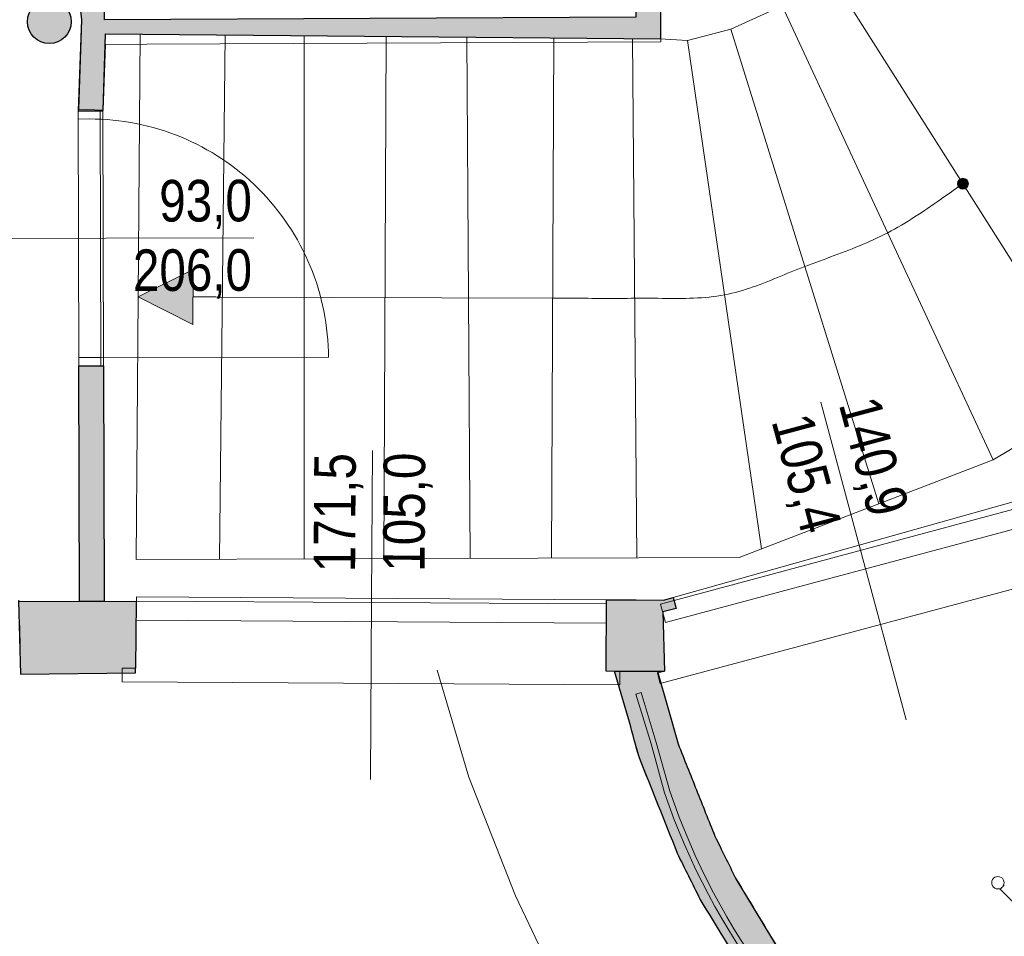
# Model space of a CAD drawing. Extents: x -6068 to 35118, y -17738 to 67348.
# Tile 122 of 243: x 2325 to 2685, y -1766 to -1432. Entities that reach past the tile are written whole.
import ezdxf

# ---------------------------------------------------------------- set-up
doc = ezdxf.new("R2010")
doc.units = 0
doc.header["$LTSCALE"] = 15
doc.linetypes.add('Continua', pattern=[0])
doc.linetypes.add('Cui_CONTINU', pattern=[0])
doc.layers.get('0').update_dxf_attribs({"linetype": 'CONTINUOUS'})
for name, color, linetype, lineweight, true_color in [('Bloc 3D - Dessin - NIVEAUX - Style par défaut', 7, 'Continua', 0, 0x000000), ('Enveloppe (vert.) Courbe - NIVEAUX - Style par défaut', 7, 'Continua', 0, 0x000000), ('Enveloppe - NIVEAUX - Style par défaut', 7, 'Continua', 0, 0x000000), ('Fenêtre - Cadre - NIVEAUX - Style par défaut', 7, 'Continua', 0, 0x000000), ('Fenêtre - Mesures - NIVEAUX - Style par défaut', 7, 'Continua', 0, 0x000000), ('Garde-corps - Traverse - NIVEAUX - Style par défaut', 7, 'Continua', 0, 0x000000), ('Porte - Cadre - NIVEAUX - Style par défaut', 7, 'Continua', 0, 0x000000), ('Porte - Mesures - NIVEAUX - Style par défaut', 7, 'Continua', 0, 0x000000), ('Porte - Ouvertures - NIVEAUX - Style par défaut', 7, 'Continua', 0, 0x000000), ('Porte - Seuil - NIVEAUX - Style par défaut', 7, 'Continua', 0, 0x000000), ('Poteau Acier - NIVEAUX - Style par défaut', 7, 'Continua', 0, 0x000000), ('Échelle - NIVEAUX - Style par défaut', 7, 'Continua', 0, 0x000000)]:
    doc.layers.add(name, color=color, linetype=linetype, lineweight=lineweight, true_color=true_color)
doc.layers.add('EDL_RDJ murs & cloisons', color=5, linetype='CONTINUOUS')
doc.layers.add('PIS-fond de plan', color=7, linetype='Cui_CONTINU')
doc.styles.add('MtXpl_Arial_Narrow', font='ARIALN.TTF')

# ---------------------------------------------------------------- blocks, each defined once
blk = doc.blocks.new('EDL_RDJ plan_2025 10 17')
at = {"layer": 'EDL_RDJ murs & cloisons', "linetype": 'Continuous', "ltscale": 0.08}
h = blk.add_hatch(color=9, dxfattribs=at)
h.dxf.hatch_style = 1
h.paths.add_polyline_path([(2573.490238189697, -1376.052951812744), (2564.490222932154, -1376.067829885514), (2564.580535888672, -1430.722618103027), (2370.773696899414, -1431.678613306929), (2370.7922458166, -1417.840681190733), (2361.785014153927, -1417.840681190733), (2361.773681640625, -1426.280879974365), (2362.380218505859, -1431.720018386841), (2361.208422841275, -1464.327719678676), (2361.193084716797, -1464.872217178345), (2370.193007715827, -1464.850624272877), (2370.202541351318, -1464.650964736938), (2371.064186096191, -1436.825041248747), (2573.590460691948, -1438.671172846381)])
h = blk.add_hatch(color=9, dxfattribs=at)
h.dxf.hatch_style = 1
edge = h.paths.add_edge_path()
edge.add_line((2556.739153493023, -1669.143676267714), (2572.3876953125, -1669.235563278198))
edge.add_line((2572.3876953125, -1669.235563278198), (2576.164579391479, -1682.447052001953))
edge.add_line((2576.164579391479, -1682.447052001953), (2579.941463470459, -1695.658540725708))
edge.add_arc((42696.66844574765, 14278.54642198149), 43180.16915160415, 201.7121071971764, 201.7361180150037)
edge.add_arc((-127963.8693482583, -53738.21817203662), 140535.0984606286, 21.720423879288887, 21.727801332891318, ccw=False)
edge.add_arc((12035.47356864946, 2925.562201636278), 10527.17855930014, 206.2426523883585, 206.335552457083)
edge.add_arc((15378.11186413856, 5950.750854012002), 14915.60852004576, 211.0592943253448, 211.1858737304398)
edge.add_arc((360324.5307223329, 278451.7867171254), 454400.5141555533, 218.074873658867, 218.0789918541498)
edge.add_arc((217010.4226649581, 212550.755888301), 303151.9571580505, 224.9969135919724, 225.0030864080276)
edge.add_arc((-660696.6426187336, -848561.463687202), 1075644.916222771, 51.922197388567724, 51.92393709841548, ccw=False)
edge.add_arc((-405330.7572170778, -676816.2502256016), 788713.4971926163, 58.844942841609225, 58.847315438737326, ccw=False)
edge.add_arc((-81401.57870900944, -184168.3901461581), 200779.5220590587, 65.22387725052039, 65.23174117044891, ccw=False)
edge.add_arc((288.0447430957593, -7080.214755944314), 5758.105867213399, 64.43689718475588, 64.79868125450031, ccw=False)
edge.add_arc((-28066.75788130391, -50769.71316564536), 57798.89392504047, 57.71825138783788, 57.75337011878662, ccw=False)
edge.add_arc((7185.293450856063, 3468.404093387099), 6933.798007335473, 230.7970432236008, 231.0897856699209)
edge.add_arc((-5911.781560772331, -10438.30069509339), 12200.97616844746, 44.067741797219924, 44.2341076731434, ccw=False)
edge.add_arc((43474.51515905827, 29034.81722963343), 51089.79264119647, 217.3386602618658, 217.3783907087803)
edge.add_arc((-4344.068507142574, -6265.492528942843), 8396.11413516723, 30.445045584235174, 30.686802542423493, ccw=False)
edge.add_arc((43438.97684459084, 15829.52779176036), 44296.20741385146, 203.7506501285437, 203.7964739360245)
edge.add_arc((17279.22127645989, 2326.370990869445), 15020.30619005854, 196.9137113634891, 197.0488497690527)
edge.add_arc((1336973.997731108, 237663.1508141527), 1355425.510490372, 190.1877749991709, 190.1892725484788)
edge.add_arc((2947.889480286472, -2113.143113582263), 22.65989489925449, 177.7534609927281, 192.0490270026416)
edge.add_line((2925.728797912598, -2117.873334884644), (3034.942824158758, -2120.356799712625))
edge.add_line((3034.942824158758, -2120.356799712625), (3034.606324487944, -2135.153245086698))
edge.add_line((3034.606324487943, -2135.153245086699), (2926.926612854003, -2132.704401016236))
edge.add_line((2926.926612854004, -2132.704401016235), (2821.937847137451, -2130.116701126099))
edge.add_line((2821.937847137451, -2130.116701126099), (2822.269811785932, -2115.520429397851))
edge.add_line((2822.269811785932, -2115.520429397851), (2910.652542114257, -2117.53048896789))
edge.add_arc((1871.077786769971, -2276.179365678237), 1051.610735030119, 8.676926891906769, 10.70114129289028)
edge.add_arc((509871.0467935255, 152748.8463404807), 530082.4787492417, 196.9792556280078, 196.9828927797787, ccw=False)
edge.add_arc((1079395.701304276, 472171.0322056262), 1176324.385757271, 203.7727889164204, 203.7744279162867, ccw=False)
edge.add_arc((280490.3533130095, 161958.0999810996), 322420.6696130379, 210.5631721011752, 210.5691518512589, ccw=False)
edge.add_arc((404168.5650389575, 304391.9129271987), 504890.7568707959, 217.3565403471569, 217.3603589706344, ccw=False)
edge.add_arc((-1332563.55953749, -1298338.910213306), 1861156.762927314, 44.15034442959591, 44.15138034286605)
edge.add_arc((372418.0818038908, 453585.1993835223), 586603.9218294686, 230.9418649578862, 230.945151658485, ccw=False)
edge.add_arc((-675372.2428355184, -1076120.3763308), 1270363.141206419, 57.7349632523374, 57.73648092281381)
edge.add_arc((373656.9793732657, 776720.1014550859), 862443.0862349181, 244.527187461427, 244.52942296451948, ccw=False)
edge.add_arc((4847.994970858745, 2747.185708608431), 5090.805776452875, 245.1405833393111, 245.47776697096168, ccw=False)
edge.add_arc((7846.721273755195, 6662.138406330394), 9961.829097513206, 238.7470641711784, 238.9453296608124, ccw=False)
edge.add_arc((7635.05427522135, 4500.633192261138), 8059.236222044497, 231.8005768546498, 232.0456486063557, ccw=False)
edge.add_arc((154.8607676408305, -4304.806009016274), 3513.189622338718, 44.71890260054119, 45.28109739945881)
edge.add_arc((23423.17403304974, 14506.31113354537), 26432.15340623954, 218.0395257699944, 218.1142487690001, ccw=False)
edge.add_arc((-61137.6034036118, -40295.5733263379), 74475.11154717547, 31.14078445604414, 31.16686884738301)
edge.add_arc((3834.887671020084, -1121.40342133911), 1397.371397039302, 206.0733161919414, 206.839052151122, ccw=False)
edge.add_arc((177757.0357817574, 68081.68146794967), 188577.6773180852, 201.7183608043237, 201.7298502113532, ccw=False)
edge.add_arc((2876.420688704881, -1608.21358814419), 324.0956078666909, 194.2173903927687, 196.5343482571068, ccw=False)
edge.add_line((2562.251853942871, -1687.811994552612), (2556.739153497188, -1669.143676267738))
h = blk.add_hatch(color=9, dxfattribs=at)
h.dxf.hatch_style = 1
h.paths.add_polyline_path([(2361.429786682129, -1557.871913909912), (2370.429764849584, -1557.871913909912), (2370.53689956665, -1599.949526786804), (2370.644092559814, -1642.05002784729), (2370.649021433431, -1643.738847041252), (2361.64845226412, -1643.761761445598)])
h = blk.add_hatch(color=9, dxfattribs=at)
h.dxf.hatch_style = 1
h.paths.add_polyline_path([(2382.372783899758, -1643.706517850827), (2339.616203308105, -1643.829488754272), (2339.610534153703, -1643.574665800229), (2339.410592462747, -1643.579113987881), (2340.062046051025, -1670.293951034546), (2382.015228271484, -1669.713354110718), (2381.993103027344, -1668.117189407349), (2382.229423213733, -1668.118577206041)])
h = blk.add_hatch(color=9, dxfattribs=at)
h.dxf.hatch_style = 1
h.paths.add_polyline_path([(2553.879165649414, -1643.126344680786), (2574.626081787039, -1643.247978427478), (2578.164099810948, -1642.254873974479), (2579.238525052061, -1646.262010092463), (2574.409770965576, -1647.556734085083), (2575.018787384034, -1669.13514137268), (2574.6994972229, -1669.249105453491), (2572.3876953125, -1669.235563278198), (2553.726482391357, -1669.125986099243), (2553.878911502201, -1643.126343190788)])
at = {"layer": 'Poteau Acier - NIVEAUX - Style par défaut', "true_color": 0xd0d0e3}
blk.add_hatch(color=254, dxfattribs=at).paths.add_polyline_path([(2342.628860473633, -1432.391834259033), (2342.750358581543, -1433.781003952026), (2343.111324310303, -1435.127973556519), (2343.70059967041, -1436.391830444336), (2344.50044631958, -1437.534141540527), (2345.486545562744, -1438.520193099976), (2346.628856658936, -1439.320039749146), (2347.892665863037, -1439.909362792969), (2349.239635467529, -1440.270280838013), (2350.628852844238, -1440.391826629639), (2352.018070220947, -1440.270280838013), (2353.365039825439, -1439.909362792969), (2354.628849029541, -1439.320039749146), (2355.771160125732, -1438.520193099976), (2356.757164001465, -1437.534141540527), (2357.557010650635, -1436.391830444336), (2358.146381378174, -1435.127973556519), (2358.507347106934, -1433.781003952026), (2358.628845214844, -1432.391834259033), (2358.507347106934, -1431.002616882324), (2358.146381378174, -1429.655647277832), (2357.557010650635, -1428.39183807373), (2356.757164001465, -1427.249526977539), (2355.771160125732, -1426.263475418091), (2354.628849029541, -1425.463628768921), (2353.365039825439, -1424.874258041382), (2352.018070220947, -1424.513339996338), (2350.628852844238, -1424.391794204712), (2349.239635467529, -1424.513339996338), (2347.892665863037, -1424.874258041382), (2346.628856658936, -1425.463628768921), (2345.486545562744, -1426.263475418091), (2344.50044631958, -1427.249526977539), (2343.70059967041, -1428.39183807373), (2343.111324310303, -1429.655647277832), (2342.750358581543, -1431.002616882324)])
at = {"layer": 'Échelle - NIVEAUX - Style par défaut', "ltscale": 0.1, "true_color": 0xbc8f8f}
h = blk.add_hatch(color=253, dxfattribs=at)
edge = h.paths.add_edge_path()
edge.add_arc((2683.804607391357, -1491.474294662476), 2, 0, 360)
at = {"layer": 'Échelle - NIVEAUX - Style par défaut', "ltscale": 0.1, "true_color": 0x000000}
blk.add_hatch(color=18, dxfattribs=at).paths.add_polyline_path([(2383.045959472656, -1532.664442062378), (2403.014087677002, -1542.727899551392), (2403.077602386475, -1522.72801399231)])
at = {"color": 161, "linetype": 'Continua', "lineweight": 13, "ltscale": 0.1, "true_color": 0x7599ff}
for p, q in [((2578.164100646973, -1642.254877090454), (2713.834381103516, -1604.171419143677)), ((2731.46915435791, -1631.328916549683), (2573.441600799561, -1673.699331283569)), ((2382.229423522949, -1668.118524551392), (2382.382106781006, -1642.118978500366)), ((2382.382106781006, -1642.118978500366), (2553.879165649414, -1643.126344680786)), ((2553.879165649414, -1643.126344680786), (2553.726482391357, -1669.125986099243)), ((2579.239177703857, -1646.261835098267), (2578.164100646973, -1642.254877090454)), ((2574.409770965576, -1647.556734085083), (2579.239177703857, -1646.261835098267)), ((2575.018787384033, -1669.135141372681), (2574.409770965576, -1647.556734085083)), ((2377.200126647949, -1673.089075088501), (2377.229499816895, -1668.089151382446)), ((2377.229499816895, -1668.089151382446), (2382.229423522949, -1668.118524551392)), ((2553.726482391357, -1669.125986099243), (2558.726406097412, -1669.155263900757)), ((2558.726406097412, -1669.155263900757), (2558.697032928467, -1674.155187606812)), ((2572.405624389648, -1669.835805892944), (2575.018787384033, -1669.135141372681)), ((2558.697032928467, -1674.155187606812), (2377.200126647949, -1673.089075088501)), ((2573.441600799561, -1673.699331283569), (2572.405624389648, -1669.835805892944))]:
    blk.add_line(p, q, dxfattribs=at)
at = {"layer": 'Bloc 3D - Dessin - NIVEAUX - Style par défaut', "color": 32, "linetype": 'Continua', "lineweight": 0, "ltscale": 0.1, "true_color": 0xd1591a}
for p, q in [((2694.414520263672, -1745.690011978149), (2694.641971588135, -1745.14536857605)), ((2694.641971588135, -1745.14536857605), (2695.0026512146, -1744.678163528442)), ((2695.0026512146, -1744.678163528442), (2695.471954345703, -1744.320154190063)), ((2695.471954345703, -1744.320154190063), (2696.017932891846, -1744.095945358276)), ((2696.017932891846, -1744.095945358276), (2696.603298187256, -1744.02060508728)), ((2696.603298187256, -1744.02060508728), (2697.188282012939, -1744.099283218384)), ((2697.188282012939, -1744.099283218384), (2697.732925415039, -1744.326734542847)), ((2697.732925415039, -1744.326734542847), (2698.200130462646, -1744.687414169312)), ((2698.200130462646, -1744.687414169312), (2698.558044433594, -1745.156717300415)), ((2698.558044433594, -1745.156717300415), (2698.782348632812, -1745.702695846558)), ((2694.335746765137, -1746.274900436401), (2694.414520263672, -1745.690011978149)), ((2694.411087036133, -1746.860361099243), (2694.335746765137, -1746.274900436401)), ((2694.635391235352, -1747.406244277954), (2694.411087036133, -1746.860361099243)), ((2694.993305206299, -1747.875642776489), (2694.635391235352, -1747.406244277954)), ((2695.460510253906, -1748.236322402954), (2694.993305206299, -1747.875642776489)), ((2696.005153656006, -1748.463773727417), (2695.460510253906, -1748.236322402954)), ((2696.590137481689, -1748.542451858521), (2696.005153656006, -1748.463773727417)), ((2696.590137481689, -1748.542451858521), (2697.175598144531, -1748.467111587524)), ((2697.175598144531, -1748.467111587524), (2697.721481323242, -1748.242902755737)), ((2697.381114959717, -1748.686647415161), (2707.487773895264, -1758.852434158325)), ((2697.46036529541, -1748.563432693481), (2697.408294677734, -1748.615121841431)), ((2697.984504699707, -1748.042345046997), (2697.521686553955, -1748.502397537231)), ((2697.721481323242, -1748.242902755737), (2697.984504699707, -1748.042345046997)), ((2697.984504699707, -1748.042345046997), (2698.176860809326, -1747.895574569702)), ((2698.201560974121, -1747.871065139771), (2698.349380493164, -1747.679471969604)), ((2698.803043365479, -1747.228479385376), (2698.349380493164, -1747.679471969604)), ((2698.349380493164, -1747.679471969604), (2698.551464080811, -1747.417688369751)), ((2698.551464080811, -1747.417688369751), (2698.778915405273, -1746.873044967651)), ((2698.857688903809, -1746.288156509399), (2698.778915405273, -1746.873044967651)), ((2698.782348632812, -1745.702695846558), (2698.857688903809, -1746.288156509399)), ((2698.864364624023, -1747.167539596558), (2698.803043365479, -1747.228479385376))]:
    blk.add_line(p, q, dxfattribs=at)
at = {"layer": 'EDL_RDJ murs & cloisons', "linetype": 'Continuous', "ltscale": 0.08}
for points in [[(2573.490238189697, -1376.052951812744), (2564.490222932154, -1376.067829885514), (2564.580535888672, -1430.722618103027), (2370.773696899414, -1431.678613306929), (2370.7922458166, -1417.840681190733), (2361.785014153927, -1417.840681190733), (2361.773681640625, -1426.280879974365), (2362.380218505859, -1431.720018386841), (2361.208422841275, -1464.327719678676), (2361.193084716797, -1464.872217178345), (2370.193007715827, -1464.850624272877), (2370.202541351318, -1464.650964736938), (2371.064186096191, -1436.825041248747), (2573.590460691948, -1438.671172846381), (2573.490238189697, -1376.052951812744)], [(2361.429786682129, -1557.871913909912), (2370.429764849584, -1557.871913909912), (2370.53689956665, -1599.949526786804), (2370.644092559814, -1642.05002784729), (2370.649021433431, -1643.738847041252), (2361.64845226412, -1643.761761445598), (2361.429786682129, -1557.871913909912)], [(2382.372783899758, -1643.706517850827), (2339.616203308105, -1643.829488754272), (2339.610534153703, -1643.574665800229), (2339.410592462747, -1643.579113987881), (2340.062046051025, -1670.293951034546), (2382.015228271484, -1669.713354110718), (2381.993103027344, -1668.117189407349), (2382.229423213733, -1668.118577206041), (2382.372783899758, -1643.706517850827)]]:
    blk.add_lwpolyline(points, dxfattribs=at)
blk.add_lwpolyline([(2553.879165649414, -1643.126344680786), (2574.626081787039, -1643.247978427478), (2578.164099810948, -1642.254873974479), (2579.238525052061, -1646.262010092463), (2574.409770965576, -1647.556734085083), (2575.018787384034, -1669.13514137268), (2574.6994972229, -1669.249105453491), (2572.3876953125, -1669.235563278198), (2553.726482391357, -1669.125986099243), (2553.878911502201, -1643.126343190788)], close=True, dxfattribs=at)
for points in [[(2556.739153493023, -1669.143676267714), (2572.3876953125, -1669.235563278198), (2576.164579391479, -1682.447052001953), (2579.941463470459, -1695.658540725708, 0.0001047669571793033), (2586.639261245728, -1712.468767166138, -3.21902139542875e-05), (2593.337059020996, -1729.278993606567, 0.0004053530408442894), (2600.896883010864, -1744.582462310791, 0.0005523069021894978), (2617.928791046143, -1772.791433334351, 1.796901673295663e-05), (2638.071155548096, -1798.501253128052, 2.693399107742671e-05), (2661.165523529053, -1821.595621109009, -7.590916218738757e-06), (2686.875343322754, -1841.737985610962, -1.035240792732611e-05), (2714.825439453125, -1858.634424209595, -3.431282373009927e-05), (2739.846897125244, -1870.181226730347, -0.001578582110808), (2772.695636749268, -1885.766458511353, -0.0001532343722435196), (2802.652645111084, -1904.678297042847, 0.001277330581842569), (2830.162525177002, -1927.000379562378, -0.0007259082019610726), (2854.839324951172, -1952.41961479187, 0.0001733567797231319), (2876.336479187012, -1980.578947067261, -0.0010548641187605), (2894.352149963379, -2011.083173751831, 0.0001999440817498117), (2908.633613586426, -2043.504095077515, 0.0005896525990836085), (2918.980407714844, -2077.386522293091, 6.534291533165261e-06), (2925.247001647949, -2112.254858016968, 0.06245719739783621)], [(2910.652542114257, -2117.53048896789, 0.008832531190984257), (2904.400062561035, -2080.909776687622, -1.587006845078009e-05), (2894.572448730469, -2048.727083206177, -7.151486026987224e-06), (2881.007385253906, -2017.932558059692, -2.609158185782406e-05), (2863.895320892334, -1988.958597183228, -1.666188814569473e-05), (2843.476676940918, -1962.211942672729, 4.520024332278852e-06), (2820.037841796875, -1938.067865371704, -1.434093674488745e-05), (2793.907928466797, -1916.865587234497, 6.622086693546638e-06), (2765.453815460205, -1898.902463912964, -9.754222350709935e-06), (2735.074806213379, -1884.430837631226, -0.001471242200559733), (2707.854652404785, -1871.916246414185, -0.0008650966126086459), (2678.354358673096, -1854.082727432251, -0.00106932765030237), (2651.218700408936, -1832.823324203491, 0.002453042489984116), (2626.843452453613, -1808.448076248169, -0.0003260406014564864), (2605.584049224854, -1781.312417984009, 0.0001138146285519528), (2588.04349899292, -1752.296781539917, -0.003341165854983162), (2579.723453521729, -1735.577344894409, -5.01319954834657e-05), (2565.726661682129, -1700.447988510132, -0.01010998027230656), (2562.251853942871, -1687.811994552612), (2556.739153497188, -1669.143676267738)]]:
    blk.add_lwpolyline(points, format="xyb", dxfattribs=at)
at = {"layer": 'Enveloppe (vert.) Courbe - NIVEAUX - Style par défaut', "color": 18, "linetype": 'Continua', "lineweight": 20, "ltscale": 0.1, "true_color": 0x000000}
for p, q in [((2492.034721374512, -1668.763589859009), (2503.561687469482, -1707.798624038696)), ((2562.251853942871, -1687.811994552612), (2556.739139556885, -1669.143629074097)), ((2556.780910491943, -1669.143915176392), (2565.726661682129, -1700.447988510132)), ((2579.941463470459, -1695.658540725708), (2572.3876953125, -1669.235563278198)), ((2593.337059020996, -1729.278993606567), (2579.941463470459, -1695.658540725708)), ((2565.726661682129, -1700.447988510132), (2579.723453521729, -1735.577344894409)), ((2503.561687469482, -1707.798624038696), (2520.600128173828, -1751.069593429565)), ((2600.761413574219, -1744.323682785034), (2593.337059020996, -1729.278993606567)), ((2579.723453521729, -1735.577344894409), (2587.480926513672, -1751.297235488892)), ((2601.03235244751, -1744.841241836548), (2600.761413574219, -1744.323682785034)), ((2617.928791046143, -1772.791433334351), (2601.03235244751, -1744.841241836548)), ((2520.600128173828, -1751.069593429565), (2531.892967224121, -1774.543142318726)), ((2587.480926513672, -1751.297235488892), (2588.04349899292, -1752.296781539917)), ((2588.04349899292, -1752.296781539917), (2605.584049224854, -1781.312417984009))]:
    blk.add_line(p, q, dxfattribs=at)
at = {"layer": 'Enveloppe - NIVEAUX - Style par défaut', "color": 18, "linetype": 'Continua', "lineweight": 20, "ltscale": 0.1, "true_color": 0x000000}
for p, q in [((2573.595428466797, -1439.678239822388), (2573.490238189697, -1376.052951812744)), ((2362.380218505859, -1431.720018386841), (2361.192798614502, -1464.762496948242)), ((2386.126232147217, -1440.603017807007), (2573.595428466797, -1439.678239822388)), ((2370.202541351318, -1464.650964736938), (2371.064186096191, -1440.677309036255)), ((2371.064186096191, -1440.677309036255), (2386.126232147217, -1440.603017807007)), ((2361.192798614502, -1464.762496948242), (2361.193084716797, -1464.872217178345)), ((2361.193084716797, -1464.872217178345), (2370.193004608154, -1464.849328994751)), ((2370.193004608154, -1464.849328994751), (2370.192527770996, -1464.650583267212)), ((2370.192527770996, -1464.650583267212), (2370.202541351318, -1464.650964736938)), ((2370.429706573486, -1557.849025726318), (2361.429786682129, -1557.871913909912)), ((2361.429786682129, -1557.871913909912), (2361.648464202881, -1643.766450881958)), ((2370.644092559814, -1642.05002784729), (2370.429706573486, -1557.849025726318)), ((2361.648464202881, -1643.766450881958), (2339.616203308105, -1643.829488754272)), ((2361.648368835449, -1643.765115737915), (2382.136535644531, -1643.705320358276)), ((2361.648368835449, -1643.765115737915), (2382.136535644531, -1643.705320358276)), ((2382.229423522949, -1668.118524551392), (2382.386672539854, -1643.706477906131)), ((2553.879165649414, -1643.126344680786), (2553.726482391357, -1669.125986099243)), ((2554.203224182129, -1643.128252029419), (2553.879165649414, -1643.126344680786)), ((2554.203224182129, -1643.128252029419), (2553.879165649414, -1643.126344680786)), ((2554.203224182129, -1643.128252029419), (2553.879165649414, -1643.126344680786)), ((2554.203224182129, -1643.128252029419), (2553.879165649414, -1643.126344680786)), ((2554.203224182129, -1643.128252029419), (2553.879165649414, -1643.126344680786)), ((2554.203224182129, -1643.128252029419), (2553.879165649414, -1643.126344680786)), ((2554.203224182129, -1643.128252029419), (2553.879165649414, -1643.126344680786)), ((2554.203224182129, -1643.128252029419), (2553.879165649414, -1643.126344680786)), ((2554.203224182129, -1643.128252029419), (2553.879165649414, -1643.126344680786)), ((2554.203224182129, -1643.128252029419), (2553.879165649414, -1643.126344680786)), ((2554.203224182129, -1643.128252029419), (2553.879165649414, -1643.126344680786)), ((2564.65482711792, -1643.189668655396), (2554.203224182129, -1643.128252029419)), ((2564.65482711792, -1643.189668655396), (2554.203224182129, -1643.128252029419)), ((2564.65482711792, -1643.189668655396), (2554.203224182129, -1643.128252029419)), ((2564.65482711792, -1643.189668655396), (2554.203224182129, -1643.128252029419)), ((2574.625205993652, -1643.248224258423), (2564.65482711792, -1643.189668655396)), ((2574.625205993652, -1643.248224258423), (2564.65482711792, -1643.189668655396)), ((2578.164768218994, -1642.254686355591), (2574.625205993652, -1643.248224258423)), ((2579.239177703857, -1646.261835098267), (2578.164768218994, -1642.254686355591)), ((2574.409770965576, -1647.556734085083), (2579.239177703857, -1646.261835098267)), ((2575.018787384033, -1669.135141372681), (2574.409770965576, -1647.556734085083)), ((2339.816761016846, -1652.572298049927), (2340.062046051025, -1670.293951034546)), ((2340.062046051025, -1670.293951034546), (2382.015228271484, -1669.713354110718)), ((2382.015228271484, -1669.713354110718), (2381.993103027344, -1668.117189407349)), ((2381.993103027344, -1668.117189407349), (2382.229423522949, -1668.118524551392)), ((2554.050445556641, -1669.127798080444), (2553.726482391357, -1669.125986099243)), ((2554.050445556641, -1669.127798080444), (2553.726482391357, -1669.125986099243)), ((2554.050445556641, -1669.127798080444), (2553.726482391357, -1669.125986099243)), ((2554.050445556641, -1669.127798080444), (2553.726482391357, -1669.125986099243)), ((2554.050445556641, -1669.127798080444), (2553.726482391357, -1669.125986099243)), ((2554.050445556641, -1669.127798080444), (2553.726482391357, -1669.125986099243)), ((2554.050445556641, -1669.127798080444), (2553.726482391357, -1669.125986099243)), ((2554.050445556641, -1669.127798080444), (2553.726482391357, -1669.125986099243)), ((2554.050445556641, -1669.127798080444), (2553.726482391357, -1669.125986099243)), ((2554.050445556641, -1669.127798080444), (2553.726482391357, -1669.125986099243)), ((2554.050445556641, -1669.127798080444), (2553.726482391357, -1669.125986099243)), ((2554.050445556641, -1669.127798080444), (2553.726482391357, -1669.125986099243)), ((2556.780910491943, -1669.143915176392), (2554.050445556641, -1669.127798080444)), ((2556.780910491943, -1669.143915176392), (2554.050445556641, -1669.127798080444)), ((2556.780910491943, -1669.143915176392), (2554.050445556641, -1669.127798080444)), ((2556.780910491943, -1669.143915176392), (2554.050445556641, -1669.127798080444)), ((2556.780910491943, -1669.143915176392), (2554.050445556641, -1669.127798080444)), ((2556.739139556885, -1669.143629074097), (2554.050445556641, -1669.127798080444)), ((2556.739139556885, -1669.143629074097), (2554.050445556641, -1669.127798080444)), ((2556.739139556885, -1669.143629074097), (2554.050445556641, -1669.127798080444)), ((2556.739139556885, -1669.143629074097), (2554.050445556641, -1669.127798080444)), ((2556.739139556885, -1669.143629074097), (2554.050445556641, -1669.127798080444)), ((2556.739139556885, -1669.143629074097), (2554.050445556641, -1669.127798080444)), ((2556.739139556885, -1669.143629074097), (2554.050445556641, -1669.127798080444)), ((2556.739139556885, -1669.143629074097), (2574.6994972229, -1669.249105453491))]:
    blk.add_line(p, q, dxfattribs=at)
at = {"layer": 'Enveloppe - NIVEAUX - Style par défaut', "color": 9, "linetype": 'Continua', "lineweight": 13, "ltscale": 0.1, "true_color": 0xc0c0c0}
blk.add_line((2361.208343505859, -1464.327716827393), (2370.202541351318, -1464.650964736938), dxfattribs=at)
blk.add_line((2361.208343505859, -1464.327716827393), (2370.202541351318, -1464.650964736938), dxfattribs=at)
blk.add_line((2361.208343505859, -1464.327716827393), (2370.202541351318, -1464.650964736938), dxfattribs=at)
blk.add_line((2361.208343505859, -1464.327716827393), (2370.202541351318, -1464.650964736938), dxfattribs=at)
at = {"layer": 'Fenêtre - Cadre - NIVEAUX - Style par défaut', "color": 161, "linetype": 'Continua', "lineweight": 5, "ltscale": 0.1, "true_color": 0x7599ff}
for p, q in [((2719.480895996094, -1605.554246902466), (2573.54040145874, -1644.683885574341)), ((2575.353145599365, -1651.445055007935), (2721.293640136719, -1612.31541633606)), ((2382.373332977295, -1643.619012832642), (2382.332229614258, -1650.618886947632)), ((2553.870391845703, -1644.626379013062), (2382.373332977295, -1643.619012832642)), ((2553.829288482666, -1651.626253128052), (2553.870391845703, -1644.626379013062)), ((2573.54040145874, -1644.683885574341), (2575.353145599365, -1651.445055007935)), ((2382.332229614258, -1650.618886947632), (2553.829288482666, -1651.626253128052))]:
    blk.add_line(p, q, dxfattribs=at)
at = {"layer": 'Fenêtre - Mesures - NIVEAUX - Style par défaut', "color": 161, "linetype": 'Continua', "lineweight": 13, "ltscale": 0.1, "true_color": 0x7599ff}
for p, q in [((2645.999622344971, -1623.213052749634), (2632.034969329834, -1571.129751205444)), ((2468.130683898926, -1642.622709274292), (2468.447399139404, -1588.700723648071)), ((2645.999622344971, -1623.213052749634), (2663.084888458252, -1686.935663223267)), ((2468.130683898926, -1642.622709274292), (2467.742919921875, -1708.621549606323))]:
    blk.add_line(p, q, dxfattribs=at)
at = {"layer": 'Garde-corps - Traverse - NIVEAUX - Style par défaut', "color": 18, "linetype": 'Continua', "lineweight": 13, "ltscale": 0.1, "true_color": 0x000000}
for p, q in [((2566.476821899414, -1676.919031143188), (2564.562797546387, -1677.499055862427)), ((2566.476821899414, -1676.919031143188), (2572.000026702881, -1695.145463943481)), ((2564.562797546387, -1677.499055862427), (2570.078659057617, -1695.701360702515)), ((2570.078659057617, -1695.701360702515), (2574.977970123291, -1713.46869468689)), ((2572.000026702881, -1695.145463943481), (2576.890754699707, -1712.88161277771))]:
    blk.add_line(p, q, dxfattribs=at)
for centre in [(2818.531479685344, -1630.555324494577), (2816.618695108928, -1631.142406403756)]:
    blk.add_arc(centre, 255.2799501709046, 198.8138221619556, 234.9807575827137, dxfattribs=at)
at = {"layer": 'Porte - Cadre - NIVEAUX - Style par défaut', "color": 103, "linetype": 'Continua', "lineweight": 5, "ltscale": 0.1, "true_color": 0x49c386}
for p, q in [((2369.192981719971, -1464.851856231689), (2361.193084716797, -1464.872217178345)), ((2361.193084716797, -1464.872217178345), (2361.429786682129, -1557.871913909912)), ((2369.429779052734, -1557.851552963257), (2369.192981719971, -1464.851856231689)), ((2361.429786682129, -1557.871913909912), (2369.429779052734, -1557.851552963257))]:
    blk.add_line(p, q, dxfattribs=at)
at = {"layer": 'Porte - Mesures - NIVEAUX - Style par défaut', "color": 103, "linetype": 'Continua', "lineweight": 13, "ltscale": 0.1, "true_color": 0x49c386}
for q in [(2321.311569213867, -1511.473894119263), (2425.234127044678, -1511.209344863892)]:
    blk.add_line((2371.311378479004, -1511.346626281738), q, dxfattribs=at)
at = {"layer": 'Porte - Ouvertures - NIVEAUX - Style par défaut', "color": 103, "linetype": 'Continua', "lineweight": 13, "ltscale": 0.1, "true_color": 0x49c386}
for p, q in [((2369.200611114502, -1467.851829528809), (2361.200714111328, -1467.872190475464)), ((2369.422149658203, -1554.851579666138), (2361.422157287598, -1554.871940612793)), ((2365.4221534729, -1554.861736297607), (2452.421855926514, -1554.640293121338))]:
    blk.add_line(p, q, dxfattribs=at)
at = {"layer": 'Porte - Ouvertures - NIVEAUX - Style par défaut', "color": 103, "linetype": 'Continua', "lineweight": 5, "ltscale": 0.1, "true_color": 0x49c386}
blk.add_arc((2365.422058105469, -1554.861783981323), 87.00003027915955, 0, 90.14583387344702, dxfattribs=at)
at = {"layer": 'Porte - Seuil - NIVEAUX - Style par défaut', "color": 103, "linetype": 'Continua', "lineweight": 5, "ltscale": 0.1, "true_color": 0x49c386}
for p, q in [((2361.193084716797, -1464.872217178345), (2361.429786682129, -1557.871913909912)), ((2370.429706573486, -1557.849025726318), (2370.193004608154, -1464.849328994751))]:
    blk.add_line(p, q, dxfattribs=at)
at = {"layer": 'Poteau Acier - NIVEAUX - Style par défaut', "color": 165, "linetype": 'Continua', "lineweight": 30, "ltscale": 0.1, "true_color": 0x6464a0}
blk.add_circle((2350.628852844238, -1432.391834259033), 8, dxfattribs=at)
at = {"layer": 'Échelle - NIVEAUX - Style par défaut', "color": 18, "linetype": 'Continua', "lineweight": 13, "ltscale": 0.1, "true_color": 0x000000}
for p, q in [((2731.3551902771, -1566.470146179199), (2636.253929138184, -1416.478443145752)), ((2617.925453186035, -1426.605176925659), (2599.161529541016, -1435.117959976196)), ((2694.862174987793, -1592.094659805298), (2617.925453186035, -1426.605176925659)), ((2599.161529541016, -1435.117959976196), (2583.404922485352, -1439.299201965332)), ((2653.170680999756, -1608.141565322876), (2599.210071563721, -1435.095930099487)), ((2382.3166847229, -1628.394842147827), (2383.775329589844, -1436.934089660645)), ((2573.233318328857, -1438.648319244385), (2383.775329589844, -1436.934089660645)), ((2412.647819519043, -1628.309297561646), (2414.72864151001, -1437.214183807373)), ((2443.600845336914, -1628.222131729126), (2443.618488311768, -1437.475538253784)), ((2472.629928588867, -1628.140306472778), (2473.47297668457, -1437.745666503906)), ((2504.133701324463, -1628.051519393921), (2502.858829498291, -1438.01155090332)), ((2533.77513885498, -1627.967977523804), (2534.575271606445, -1438.298559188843)), ((2564.838886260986, -1627.880430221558), (2563.341617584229, -1438.55881690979)), ((2583.404922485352, -1439.299201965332), (2573.233318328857, -1438.648319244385)), ((2610.388946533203, -1624.607992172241), (2583.404922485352, -1439.299201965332)), ((2681.463623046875, -1493.09458732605), (2680.295753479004, -1493.91016960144)), ((2682.633018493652, -1492.282295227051), (2681.463623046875, -1493.09458732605)), ((2683.804607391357, -1491.474294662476), (2682.633018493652, -1492.282295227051)), ((2675.628662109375, -1497.185182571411), (2674.460124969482, -1498.002004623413)), ((2676.795864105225, -1496.366548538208), (2675.628662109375, -1497.185182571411)), ((2679.128837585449, -1494.72804069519), (2676.795864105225, -1496.366548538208)), ((2680.295753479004, -1493.91016960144), (2679.128837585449, -1494.72804069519)), ((2670.941257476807, -1500.431680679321), (2669.761943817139, -1501.23119354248)), ((2672.116947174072, -1499.6262550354), (2670.941257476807, -1500.431680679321)), ((2673.289775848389, -1498.816061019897), (2672.116947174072, -1499.6262550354)), ((2674.460124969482, -1498.002004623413), (2673.289775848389, -1498.816061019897)), ((2664.998054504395, -1504.350614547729), (2663.792610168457, -1505.105686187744)), ((2666.197204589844, -1503.584623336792), (2664.998054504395, -1504.350614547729)), ((2667.390537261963, -1502.808713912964), (2666.197204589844, -1503.584623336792)), ((2668.578624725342, -1502.023887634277), (2667.390537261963, -1502.808713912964)), ((2669.761943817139, -1501.23119354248), (2668.578624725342, -1502.023887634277)), ((2658.895492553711, -1507.996463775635), (2657.649517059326, -1508.681678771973)), ((2660.132122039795, -1507.295227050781), (2658.895492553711, -1507.996463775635)), ((2661.360168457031, -1506.57901763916), (2660.132122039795, -1507.295227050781)), ((2662.580108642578, -1505.848836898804), (2661.360168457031, -1506.57901763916)), ((2663.792610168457, -1505.105686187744), (2662.580108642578, -1505.848836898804)), ((2652.588081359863, -1511.240673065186), (2651.304149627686, -1511.838293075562)), ((2653.864669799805, -1510.627460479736), (2652.588081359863, -1511.240673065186)), ((2655.133438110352, -1509.99755859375), (2653.864669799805, -1510.627460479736)), ((2656.393814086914, -1509.349918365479), (2655.133438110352, -1509.99755859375)), ((2657.649517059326, -1508.681678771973), (2656.393814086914, -1509.349918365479)), ((2643.474292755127, -1515.154218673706), (2642.153167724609, -1515.671730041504)), ((2644.791698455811, -1514.62836265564), (2643.474292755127, -1515.154218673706)), ((2646.10481262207, -1514.093208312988), (2644.791698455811, -1514.62836265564)), ((2647.413158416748, -1513.547706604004), (2646.10481262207, -1514.093208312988)), ((2648.716163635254, -1512.990713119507), (2647.413158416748, -1513.547706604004)), ((2650.013256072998, -1512.421274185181), (2648.716163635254, -1512.990713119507)), ((2651.304149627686, -1511.838293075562), (2650.013256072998, -1512.421274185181)), ((2634.175395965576, -1518.66192817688), (2632.842063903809, -1519.150924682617)), ((2635.508441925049, -1518.171977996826), (2634.175395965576, -1518.66192817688)), ((2636.8408203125, -1517.68012046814), (2635.508441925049, -1518.171977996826)), ((2638.172054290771, -1517.185163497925), (2636.8408203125, -1517.68012046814)), ((2639.501476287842, -1516.686201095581), (2638.172054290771, -1517.185163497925)), ((2640.828704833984, -1516.182041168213), (2639.501476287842, -1516.686201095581)), ((2642.153167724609, -1515.671730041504), (2640.828704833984, -1516.182041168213)), ((2624.928855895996, -1522.103309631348), (2623.669624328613, -1522.597885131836)), ((2626.190376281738, -1521.618747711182), (2624.928855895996, -1522.103309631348)), ((2627.517032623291, -1521.118640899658), (2626.190376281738, -1521.618747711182)), ((2628.845977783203, -1520.622825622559), (2627.517032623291, -1521.118640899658)), ((2630.176830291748, -1520.130300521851), (2628.845977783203, -1520.622825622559)), ((2631.509017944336, -1519.640016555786), (2630.176830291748, -1520.130300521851)), ((2632.842063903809, -1519.150924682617), (2631.509017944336, -1519.640016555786)), ((2403.077602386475, -1522.72801399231), (2383.045959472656, -1532.664442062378)), ((2403.014087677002, -1542.727899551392), (2403.077602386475, -1522.72801399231)), ((2616.134262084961, -1525.669479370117), (2614.877319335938, -1526.181221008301)), ((2617.390155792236, -1525.154542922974), (2616.134262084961, -1525.669479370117)), ((2618.64538192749, -1524.638319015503), (2617.390155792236, -1525.154542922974)), ((2619.900417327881, -1524.122619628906), (2618.64538192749, -1524.638319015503)), ((2621.155834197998, -1523.609399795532), (2619.900417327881, -1524.122619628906)), ((2622.412109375, -1523.100519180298), (2621.155834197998, -1523.609399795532)), ((2623.669624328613, -1522.597885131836), (2622.412109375, -1523.100519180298)), ((2606.007671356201, -1529.515266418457), (2604.72469329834, -1529.933547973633)), ((2607.285690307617, -1529.078769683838), (2606.007671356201, -1529.515266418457)), ((2608.559322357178, -1528.625822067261), (2607.285690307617, -1529.078769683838)), ((2609.828948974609, -1528.158378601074), (2608.559322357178, -1528.625822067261)), ((2611.09504699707, -1527.678298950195), (2609.828948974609, -1528.158378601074)), ((2612.35818862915, -1527.187490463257), (2611.09504699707, -1527.678298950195)), ((2613.618755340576, -1526.687860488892), (2612.35818862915, -1527.187490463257)), ((2614.877319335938, -1526.181221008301), (2613.618755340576, -1526.687860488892)), ((2383.045959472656, -1532.664442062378), (2403.014087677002, -1542.727899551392)), ((2403.971290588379, -1532.730913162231), (2403.045845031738, -1532.727956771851)), ((2404.434013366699, -1532.732439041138), (2403.971290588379, -1532.730913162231)), ((2405.35945892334, -1532.735395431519), (2404.434013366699, -1532.732439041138)), ((2405.822086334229, -1532.736921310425), (2405.35945892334, -1532.735395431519)), ((2407.210254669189, -1532.741355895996), (2405.822086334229, -1532.736921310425)), ((2407.67297744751, -1532.742881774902), (2407.210254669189, -1532.741355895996)), ((2409.986591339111, -1532.750272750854), (2407.67297744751, -1532.742881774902)), ((2410.449314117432, -1532.751703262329), (2409.986591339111, -1532.750272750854)), ((2410.912036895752, -1532.75318145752), (2410.449314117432, -1532.751703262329)), ((2411.374664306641, -1532.754611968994), (2410.912036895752, -1532.75318145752)), ((2411.837387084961, -1532.756090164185), (2411.374664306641, -1532.754611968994)), ((2412.762832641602, -1532.758951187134), (2411.837387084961, -1532.756090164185)), ((2413.225555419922, -1532.760334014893), (2412.762832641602, -1532.758951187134)), ((2534.175205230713, -1533.133268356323), (2413.225555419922, -1532.760334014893)), ((2535.475921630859, -1533.138418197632), (2534.175205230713, -1533.133268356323)), ((2536.776542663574, -1533.145523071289), (2535.475921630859, -1533.138418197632)), ((2538.077259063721, -1533.154344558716), (2536.776542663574, -1533.145523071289)), ((2539.377975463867, -1533.164548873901), (2538.077259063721, -1533.154344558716)), ((2540.678691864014, -1533.175849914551), (2539.377975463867, -1533.164548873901)), ((2541.97940826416, -1533.187913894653), (2540.678691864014, -1533.175849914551)), ((2543.280124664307, -1533.200454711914), (2541.97940826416, -1533.187913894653)), ((2544.580841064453, -1533.213186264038), (2543.280124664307, -1533.200454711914)), ((2545.8815574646, -1533.225774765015), (2544.580841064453, -1533.213186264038)), ((2547.182273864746, -1533.237981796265), (2545.8815574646, -1533.225774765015)), ((2548.482990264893, -1533.249425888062), (2547.182273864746, -1533.237981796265)), ((2549.783706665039, -1533.25982093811), (2548.482990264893, -1533.249425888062)), ((2551.084423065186, -1533.268880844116), (2549.783706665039, -1533.25982093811)), ((2552.3850440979, -1533.276319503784), (2551.084423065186, -1533.268880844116)), ((2553.685760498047, -1533.281850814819), (2552.3850440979, -1533.276319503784)), ((2554.986381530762, -1533.285093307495), (2553.685760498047, -1533.281850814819)), ((2556.287002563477, -1533.285808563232), (2554.986381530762, -1533.285093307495)), ((2557.587623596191, -1533.283662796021), (2556.287002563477, -1533.285808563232)), ((2558.888244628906, -1533.278369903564), (2557.587623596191, -1533.283662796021)), ((2560.188770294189, -1533.269596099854), (2558.888244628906, -1533.278369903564)), ((2561.489295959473, -1533.257102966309), (2560.188770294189, -1533.269596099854)), ((2562.789821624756, -1533.240556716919), (2561.489295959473, -1533.257102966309)), ((2564.090251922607, -1533.219623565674), (2562.789821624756, -1533.240556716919)), ((2565.518379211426, -1533.20050239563), (2564.090251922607, -1533.219623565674)), ((2566.948318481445, -1533.192682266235), (2565.518379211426, -1533.20050239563)), ((2568.379592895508, -1533.194065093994), (2566.948318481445, -1533.192682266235)), ((2569.81201171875, -1533.20255279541), (2568.379592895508, -1533.194065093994)), ((2571.245384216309, -1533.216142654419), (2569.81201171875, -1533.20255279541)), ((2572.679424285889, -1533.232688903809), (2571.245384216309, -1533.216142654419)), ((2574.113750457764, -1533.250093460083), (2572.679424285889, -1533.232688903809)), ((2575.548267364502, -1533.266353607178), (2574.113750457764, -1533.250093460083)), ((2576.982593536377, -1533.279371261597), (2575.548267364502, -1533.266353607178)), ((2578.416442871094, -1533.287000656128), (2576.982593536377, -1533.279371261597)), ((2579.849720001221, -1533.287239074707), (2578.416442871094, -1533.287000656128)), ((2581.2819480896, -1533.277940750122), (2579.849720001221, -1533.287239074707)), ((2582.712936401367, -1533.257055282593), (2581.2819480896, -1533.277940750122)), ((2584.14249420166, -1533.222532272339), (2582.712936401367, -1533.257055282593)), ((2585.570240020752, -1533.172273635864), (2584.14249420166, -1533.222532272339)), ((2586.995983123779, -1533.104181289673), (2585.570240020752, -1533.172273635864)), ((2588.419342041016, -1533.016157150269), (2586.995983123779, -1533.104181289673)), ((2589.840221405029, -1532.906150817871), (2588.419342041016, -1533.016157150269)), ((2591.258335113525, -1532.7721118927), (2589.840221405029, -1532.906150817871)), ((2592.673301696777, -1532.611894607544), (2591.258335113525, -1532.7721118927)), ((2594.08483505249, -1532.423448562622), (2592.673301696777, -1532.611894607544)), ((2595.492839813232, -1532.204723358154), (2594.08483505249, -1532.423448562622)), ((2596.896934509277, -1531.953620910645), (2595.492839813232, -1532.204723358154)), ((2598.21949005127, -1531.684637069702), (2596.896934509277, -1531.953620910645)), ((2599.534130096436, -1531.386041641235), (2598.21949005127, -1531.684637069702)), ((2600.841617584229, -1531.059789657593), (2599.534130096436, -1531.386041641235)), ((2602.142143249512, -1530.70764541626), (2600.841617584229, -1531.059789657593)), ((2603.436374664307, -1530.331611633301), (2602.142143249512, -1530.70764541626)), ((2604.72469329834, -1529.933547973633), (2603.436374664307, -1530.331611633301)), ((2721.186447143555, -1576.465749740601), (2694.862174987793, -1592.094659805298)), ((2694.862174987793, -1592.094659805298), (2602.16007232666, -1627.775239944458)), ((2602.16007232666, -1627.775239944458), (2382.3166847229, -1628.394842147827))]:
    blk.add_line(p, q, dxfattribs=at)
blk.add_circle((2683.804607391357, -1491.474294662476), 2, dxfattribs=at)
at = {"layer": 'Fenêtre - Mesures - NIVEAUX - Style par défaut', "color": 161, "linetype": 'Continuous', "true_color": 0x7599ff, "style": 'MtXpl_Arial_Narrow'}
for s, rotation, p in [('140,9', 285.0091501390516, (2638.480472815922, -1571.835568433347)), ('105,4', 285.0091501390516, (2613.938455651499, -1577.998414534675)), ('171,5', 89.66343810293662, (2462.143402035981, -1633.13607855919)), ('105,0', 89.66343810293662, (2487.445596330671, -1632.964232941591))]:
    blk.add_text(s, height=15.15340851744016, rotation=rotation, dxfattribs=at).set_placement(p)
at = {"layer": 'Porte - Mesures - NIVEAUX - Style par défaut', "color": 103, "linetype": 'Continuous', "true_color": 0x49c386, "style": 'MtXpl_Arial_Narrow'}
for s, p in [('93,0', (2390.722080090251, -1505.254344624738)), ('206,0', (2381.132129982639, -1530.579613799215))]:
    blk.add_text(s, height=15.15340851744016, rotation=0.1458495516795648, dxfattribs=at).set_placement(p)

msp = doc.modelspace()

# ---------------------------------------------------------------- block references
at = {"layer": 'PIS-fond de plan'}
msp.add_blockref('EDL_RDJ plan_2025 10 17', (-14.32644124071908, -2.955857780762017e-12), dxfattribs=at)

doc.saveas('drawing.dxf')
